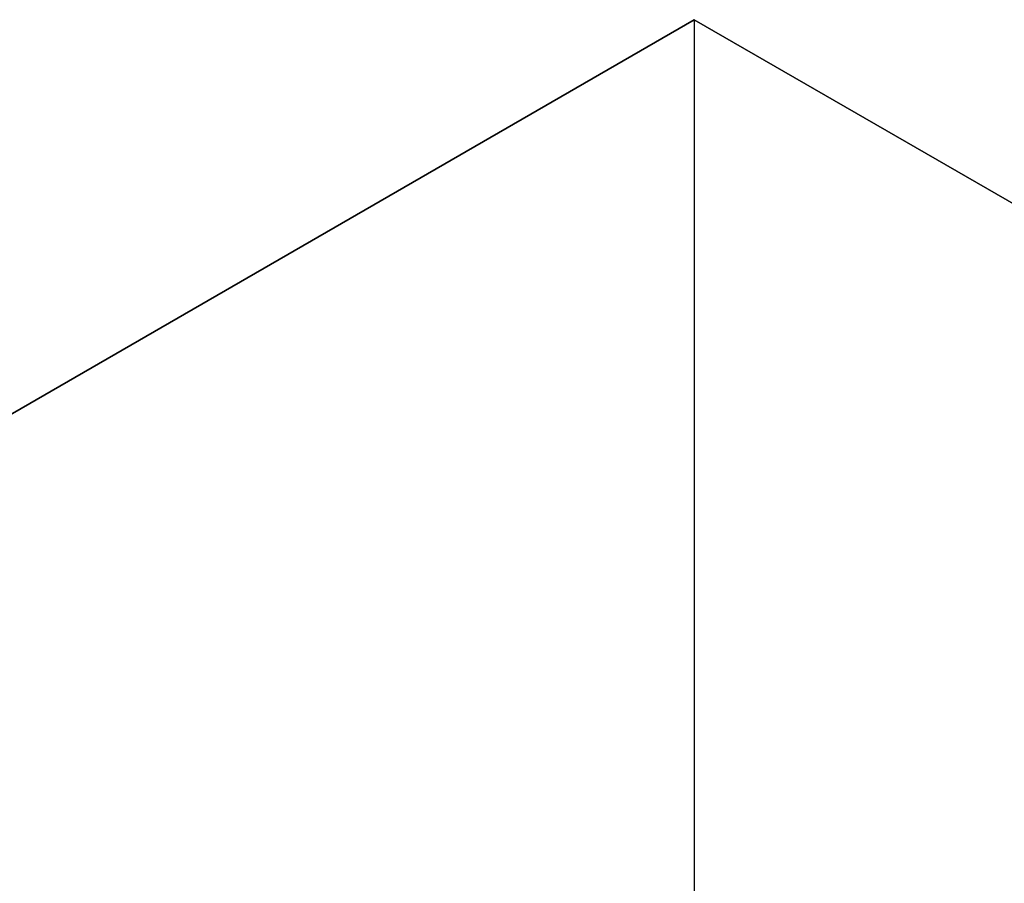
# Model space of a CAD drawing. Header units: millimetres. Extents: x -18288 to 18288, y -400 to 5820.
# Tile 13 of 26: x 2929 to 3313, y 1969 to 2306. Entities that reach past the tile are written whole.
import ezdxf

# ---------------------------------------------------------------- set-up
doc = ezdxf.new("R2010")
doc.units = ezdxf.units.MM
doc.header["$LTSCALE"] = 20
doc.layers.add('_Sichtbarkanten', color=7, linetype='Continuous', lineweight=25)

msp = doc.modelspace()

# ---------------------------------------------------------------- linework, layer by layer
at = {"layer": '_Sichtbarkanten'}
for p, q in [((3191.81, 2305.54), (2554.21, 1937.43)), ((2554.22, 1937.43), (3191.81, 2305.54)), ((3829.41, 1937.43), (3191.81, 2305.54)), ((3191.81, 2305.54), (3829.4, 1937.43)), ((3191.81, 2305.54), (3191.81, 1961.51))]:
    msp.add_line(p, q, dxfattribs=at)

doc.saveas('drawing.dxf')
